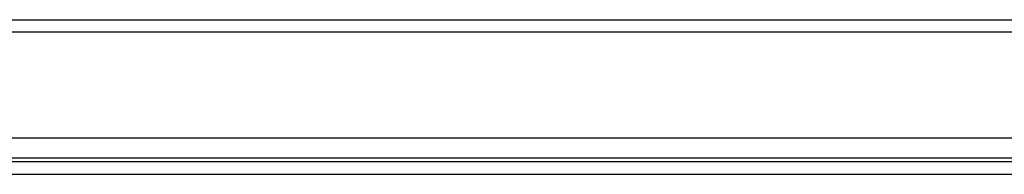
# Model space of a CAD drawing. Header units: inches. Extents: x 25 to 627, y 68 to 290.
# Tile 60 of 250: x 69.36 to 77.15, y 285.35 to 286.57. Entities that reach past the tile are written whole.
import ezdxf

# ---------------------------------------------------------------- set-up
doc = ezdxf.new("R2010")
doc.units = ezdxf.units.IN
doc.header["$MEASUREMENT"] = 0
doc.layers.add('Visible Edges(ANSI)', color=7, linetype='Continuous', lineweight=25)
doc.layers.add('Visible Tangent Edges(ANSI)', color=7, linetype='Continuous', lineweight=25)

msp = doc.modelspace()

# ---------------------------------------------------------------- linework, layer by layer
at = {"layer": 'Visible Edges(ANSI)'}
for p, q in [((25.1886, 286.5713), (84.7936, 286.5713)), ((84.7936, 285.6373), (25.1886, 285.6373)), ((84.8921, 285.4518), (25.0901, 285.4518))]:
    msp.add_line(p, q, dxfattribs=at)
at = {"layer": 'Visible Tangent Edges(ANSI)'}
for p, q in [((84.7936, 286.4723), (25.1886, 286.4723)), ((25.9893, 285.4828), (83.993, 285.4828)), ((25.0901, 285.3528), (84.8921, 285.3528))]:
    msp.add_line(p, q, dxfattribs=at)

doc.saveas('drawing.dxf')
